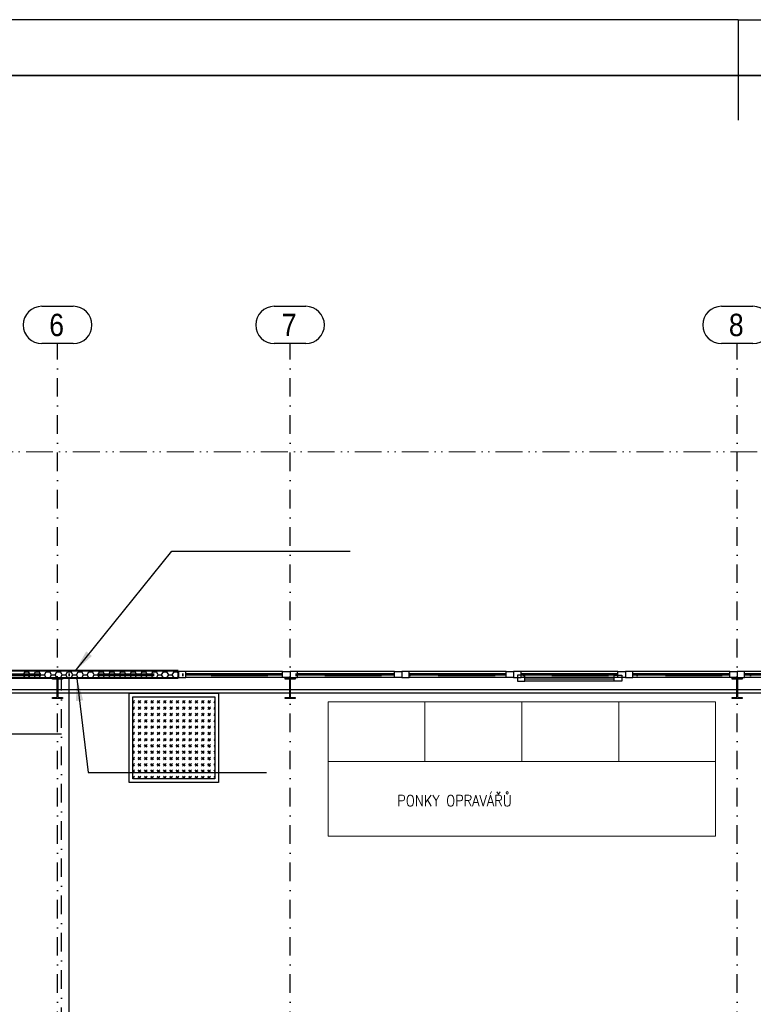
# Model space of a CAD drawing. Header units: millimetres. Extents: x 2886542 to 7567581, y -792623 to 134766.
# Tile 251 of 256: x 4911315 to 4921160, y -388078 to -374865. Entities that reach past the tile are written whole.
import ezdxf

# ---------------------------------------------------------------- set-up
doc = ezdxf.new("R2010")
doc.units = ezdxf.units.MM
for name, pattern in [('ACAD_ISO12W100', [21, 12, -3, 0, -3, 0, -3]), ('DASHDOT', [1, 0.5, -0.25, 0, -0.25]), ('DASHDOTX2', [50.8, 25.4, -12.7, 0, -12.7])]:
    doc.linetypes.add(name, pattern=pattern)
for name, color, linetype, lineweight in [('CKPROSTUPY_NADROVINOU', 7, 'DASHDOT', 25), ('IN_NS_TLUSTA', 1, 'Continuous', 40), ('Text obecně', 7, 'Continuous', 25)]:
    doc.layers.add(name, color=color, linetype=linetype, lineweight=lineweight)
doc.layers.add('IN_NS_VYPLNE OTVORU', color=16, linetype='Continuous')
doc.layers.add('požárničina', color=10, linetype='Continuous')
doc.styles.add('ARIAL', font='arial.ttf')
doc.styles.add('ROMAND', font='romand.shx', dxfattribs={"width": 0.85})
doc.styles.add('ROMANT', font='romant')
doc.dimstyles.new('úhlová', dxfattribs={"dimscale": 0.2, "dimtxt": 2.5, "dimasz": 1.5, "dimexe": 0, "dimexo": 3, "dimgap": 1, "dimtad": 1, "dimdec": 0, "dimzin": 0, "dimdsep": 46, "dimtxsty": 'ROMANT', "dimcen": 5, "dimclrd": 256, "dimclre": 256, "dimclrt": 7, "dimadec": 1, "dimazin": 0, "dimtfac": 1, "dimtdec": 0, "dimtix": 1, "dimtmove": 2, "dimatfit": 3, "dimfxl": 0, "dimtvp": 2, "dimtolj": 1, "dimtzin": 0, "dimarcsym": 0})

msp = doc.modelspace()

# ---------------------------------------------------------------- linework, layer by layer
at = {"layer": 'CKPROSTUPY_NADROVINOU', "color": 0, "ltscale": 500}
for p, q in [((4911823.4, -406428.5), (4911823.4, -379211)), ((4914943.4, -406428.5), (4914943.4, -379211)), ((4920943.4, -406428.5), (4920943.4, -379211))]:
    msp.add_line(p, q, dxfattribs=at)
at = {"layer": 'IN_NS_TLUSTA', "color": 0}
for p, q in [((4913443.4, -383602.4), (4911063.4, -383602.4)), ((4913443.4, -383602.4), (4913443.4, -383702.4)), ((4913443.4, -383702.4), (4911063.4, -383702.4))]:
    msp.add_line(p, q, dxfattribs=at)
at = {"layer": 'IN_NS_VYPLNE OTVORU', "color": 0, "linetype": 'ByBlock'}
for p, q in [((4911612.1, -378711), (4912034.6, -378711)), ((4914732.1, -378711), (4915154.6, -378711)), ((4920732.1, -378711), (4921154.6, -378711)), ((4912034.6, -379211), (4911612.1, -379211)), ((4915154.6, -379211), (4914732.1, -379211)), ((4921154.6, -379211), (4920732.1, -379211))]:
    msp.add_line(p, q, dxfattribs=at)
at = {"layer": 'IN_NS_VYPLNE OTVORU', "color": 0}
for p, q in [((4911315.3, -383656.3), (4911362.9, -383656.3)), ((4911362.9, -383656.3), (4911386.7, -383615.1)), ((4911386.7, -383697.6), (4911362.9, -383656.3)), ((4911386.7, -383615.1), (4911379.4, -383602.4)), ((4911384, -383702.4), (4911386.7, -383697.6)), ((4911386.7, -383615.1), (4911434.4, -383615.1)), ((4911386.7, -383697.6), (4911434.4, -383697.6)), ((4911434.4, -383615.1), (4911441.7, -383602.4)), ((4911458.2, -383656.3), (4911434.4, -383615.1)), ((4911434.4, -383697.6), (4911458.2, -383656.3)), ((4911437.1, -383702.4), (4911434.4, -383697.6)), ((4911458.2, -383656.3), (4911505.8, -383656.3)), ((4911505.8, -383656.3), (4911529.6, -383615.1)), ((4911529.6, -383697.6), (4911505.8, -383656.3)), ((4911529.6, -383615.1), (4911522.2, -383602.4)), ((4911526.9, -383702.4), (4911529.6, -383697.6)), ((4911529.6, -383615.1), (4911577.2, -383615.1)), ((4911529.6, -383697.6), (4911577.2, -383697.6)), ((4911577.2, -383615.1), (4911584.6, -383602.4)), ((4911601, -383656.3), (4911577.2, -383615.1)), ((4911577.2, -383697.6), (4911601, -383656.3)), ((4911580, -383702.4), (4911577.2, -383697.6)), ((4911601, -383656.3), (4911648.7, -383656.3)), ((4911648.7, -383656.3), (4911672.5, -383615.1)), ((4911672.5, -383697.6), (4911648.7, -383656.3)), ((4911672.5, -383615.1), (4911665.1, -383602.4)), ((4911669.7, -383702.4), (4911672.5, -383697.6)), ((4911672.5, -383615.1), (4911720.1, -383615.1)), ((4911672.5, -383697.6), (4911720.1, -383697.6)), ((4911720.1, -383615.1), (4911727.5, -383602.4)), ((4911743.9, -383656.3), (4911720.1, -383615.1)), ((4911720.1, -383697.6), (4911743.9, -383656.3)), ((4911722.9, -383702.4), (4911720.1, -383697.6)), ((4911743.9, -383656.3), (4911791.5, -383656.3)), ((4911791.5, -383656.3), (4911815.4, -383615.1)), ((4911815.4, -383697.6), (4911791.5, -383656.3)), ((4911815.4, -383615.1), (4911808, -383602.4)), ((4911812.6, -383702.4), (4911815.4, -383697.6)), ((4911815.4, -383615.1), (4911863, -383615.1)), ((4911815.4, -383697.6), (4911863, -383697.6)), ((4911863, -383615.1), (4911870.3, -383602.4)), ((4911886.8, -383656.3), (4911863, -383615.1)), ((4911863, -383697.6), (4911886.8, -383656.3)), ((4911865.7, -383702.4), (4911863, -383697.6)), ((4911886.8, -383656.3), (4911934.4, -383656.3)), ((4911934.4, -383656.3), (4911958.2, -383615.1)), ((4911958.2, -383697.6), (4911934.4, -383656.3)), ((4911958.2, -383615.1), (4911950.9, -383602.4)), ((4911955.5, -383702.4), (4911958.2, -383697.6)), ((4911958.2, -383615.1), (4912005.9, -383615.1)), ((4911958.2, -383697.6), (4912005.9, -383697.6)), ((4912005.9, -383615.1), (4912013.2, -383602.4)), ((4912029.7, -383656.3), (4912005.9, -383615.1)), ((4912005.9, -383697.6), (4912029.7, -383656.3)), ((4912008.6, -383702.4), (4912005.9, -383697.6)), ((4912029.7, -383656.3), (4912077.3, -383656.3)), ((4912077.3, -383656.3), (4912101.1, -383615.1)), ((4912101.1, -383697.6), (4912077.3, -383656.3)), ((4912101.1, -383615.1), (4912093.7, -383602.4)), ((4912098.4, -383702.4), (4912101.1, -383697.6)), ((4912101.1, -383615.1), (4912148.7, -383615.1)), ((4912101.1, -383697.6), (4912148.7, -383697.6)), ((4912148.7, -383615.1), (4912156.1, -383602.4)), ((4912172.5, -383656.3), (4912148.7, -383615.1)), ((4912148.7, -383697.6), (4912172.5, -383656.3)), ((4912151.5, -383702.4), (4912148.7, -383697.6)), ((4912172.5, -383656.3), (4912220.2, -383656.3)), ((4912220.2, -383656.3), (4912244, -383615.1)), ((4912244, -383697.6), (4912220.2, -383656.3)), ((4912244, -383615.1), (4912236.6, -383602.4)), ((4912241.2, -383702.4), (4912244, -383697.6)), ((4912244, -383615.1), (4912291.6, -383615.1)), ((4912244, -383697.6), (4912291.6, -383697.6)), ((4912291.6, -383615.1), (4912299, -383602.4)), ((4912315.4, -383656.3), (4912291.6, -383615.1)), ((4912291.6, -383697.6), (4912315.4, -383656.3)), ((4912294.4, -383702.4), (4912291.6, -383697.6)), ((4912315.4, -383656.3), (4912363, -383656.3)), ((4912363, -383656.3), (4912386.9, -383615.1)), ((4912386.9, -383697.6), (4912363, -383656.3)), ((4912386.9, -383615.1), (4912379.5, -383602.4)), ((4912384.1, -383702.4), (4912386.9, -383697.6)), ((4912386.9, -383615.1), (4912434.5, -383615.1)), ((4912386.9, -383697.6), (4912434.5, -383697.6)), ((4912434.5, -383615.1), (4912441.8, -383602.4)), ((4912458.3, -383656.3), (4912434.5, -383615.1)), ((4912434.5, -383697.6), (4912458.3, -383656.3)), ((4912437.2, -383702.4), (4912434.5, -383697.6)), ((4912458.3, -383656.3), (4912505.9, -383656.3)), ((4912505.9, -383656.3), (4912529.7, -383615.1)), ((4912529.7, -383697.6), (4912505.9, -383656.3)), ((4912529.7, -383615.1), (4912522.4, -383602.4)), ((4912527, -383702.4), (4912529.7, -383697.6)), ((4912529.7, -383615.1), (4912577.4, -383615.1)), ((4912529.7, -383697.6), (4912577.4, -383697.6)), ((4912577.4, -383615.1), (4912584.7, -383602.4)), ((4912601.2, -383656.3), (4912577.4, -383615.1)), ((4912577.4, -383697.6), (4912601.2, -383656.3)), ((4912580.1, -383702.4), (4912577.4, -383697.6)), ((4912601.2, -383656.3), (4912648.8, -383656.3)), ((4912648.8, -383656.3), (4912672.6, -383615.1)), ((4912672.6, -383697.6), (4912648.8, -383656.3)), ((4912672.6, -383615.1), (4912665.2, -383602.4)), ((4912669.9, -383702.4), (4912672.6, -383697.6)), ((4912672.6, -383615.1), (4912720.2, -383615.1)), ((4912672.6, -383697.6), (4912720.2, -383697.6)), ((4912720.2, -383615.1), (4912727.6, -383602.4)), ((4912744, -383656.3), (4912720.2, -383615.1)), ((4912720.2, -383697.6), (4912744, -383656.3)), ((4912723, -383702.4), (4912720.2, -383697.6)), ((4912744, -383656.3), (4912791.7, -383656.3)), ((4912791.7, -383656.3), (4912815.5, -383615.1)), ((4912815.5, -383697.6), (4912791.7, -383656.3)), ((4912815.5, -383615.1), (4912808.1, -383602.4)), ((4912812.7, -383702.4), (4912815.5, -383697.6)), ((4912815.5, -383615.1), (4912863.1, -383615.1)), ((4912815.5, -383697.6), (4912863.1, -383697.6)), ((4912863.1, -383615.1), (4912870.5, -383602.4)), ((4912886.9, -383656.3), (4912863.1, -383615.1)), ((4912863.1, -383697.6), (4912886.9, -383656.3)), ((4912865.9, -383702.4), (4912863.1, -383697.6)), ((4912886.9, -383656.3), (4912934.5, -383656.3)), ((4912934.5, -383656.3), (4912958.4, -383615.1)), ((4912958.4, -383697.6), (4912934.5, -383656.3)), ((4912958.4, -383615.1), (4912951, -383602.4)), ((4912955.6, -383702.4), (4912958.4, -383697.6)), ((4912958.4, -383615.1), (4913006, -383615.1)), ((4912958.4, -383697.6), (4913006, -383697.6)), ((4913006, -383615.1), (4913013.3, -383602.4)), ((4913029.8, -383656.3), (4913006, -383615.1)), ((4913006, -383697.6), (4913029.8, -383656.3)), ((4913008.7, -383702.4), (4913006, -383697.6)), ((4913029.8, -383656.3), (4913077.4, -383656.3)), ((4913077.4, -383656.3), (4913101.2, -383615.1)), ((4913101.2, -383697.6), (4913077.4, -383656.3)), ((4913101.2, -383615.1), (4913093.9, -383602.4)), ((4913098.5, -383702.4), (4913101.2, -383697.6)), ((4913101.2, -383615.1), (4913148.9, -383615.1)), ((4913101.2, -383697.6), (4913148.9, -383697.6)), ((4913148.9, -383615.1), (4913156.2, -383602.4)), ((4913172.7, -383656.3), (4913148.9, -383615.1)), ((4913148.9, -383697.6), (4913172.7, -383656.3)), ((4913151.6, -383702.4), (4913148.9, -383697.6)), ((4913172.7, -383656.3), (4913220.3, -383656.3)), ((4913220.3, -383656.3), (4913244.1, -383615.1)), ((4913244.1, -383697.6), (4913220.3, -383656.3)), ((4913244.1, -383615.1), (4913236.7, -383602.4)), ((4913241.4, -383702.4), (4913244.1, -383697.6)), ((4913244.1, -383615.1), (4913291.7, -383615.1)), ((4913244.1, -383697.6), (4913291.7, -383697.6)), ((4913291.7, -383615.1), (4913299.1, -383602.4)), ((4913315.5, -383656.3), (4913291.7, -383615.1)), ((4913291.7, -383697.6), (4913315.5, -383656.3)), ((4913294.5, -383702.4), (4913291.7, -383697.6)), ((4913315.5, -383656.3), (4913363.2, -383656.3)), ((4913363.2, -383656.3), (4913387, -383615.1)), ((4913387, -383697.6), (4913363.2, -383656.3)), ((4913387, -383615.1), (4913379.6, -383602.4)), ((4913384.2, -383702.4), (4913387, -383697.6)), ((4913387, -383615.1), (4913434.6, -383615.1)), ((4913387, -383697.6), (4913434.6, -383697.6)), ((4913434.6, -383615.1), (4913442, -383602.4)), ((4913443.4, -383630.3), (4913434.6, -383615.1)), ((4913434.6, -383697.6), (4913443.4, -383682.4)), ((4913437.4, -383702.4), (4913434.6, -383697.6)), ((4913543.4, -383612.4), (4913443.4, -383612.4)), ((4913443.4, -383612.4), (4913443.4, -383692.4)), ((4913443.4, -383692.4), (4913543.4, -383692.4)), ((4914843.4, -383612.4), (4913493.4, -383612.4)), ((4913543.4, -383692.4), (4913543.4, -383612.4)), ((4914843.4, -383642.4), (4913543.4, -383642.4)), ((4914843.4, -383662.4), (4913543.4, -383662.4)), ((4914843.4, -383692.4), (4913543.4, -383692.4)), ((4914843.4, -383612.4), (4914943.4, -383612.4)), ((4914843.4, -383692.4), (4914843.4, -383612.4)), ((4914943.4, -383692.4), (4914843.4, -383692.4)), ((4915043.4, -383612.4), (4914943.4, -383612.4)), ((4914943.4, -383612.4), (4914943.4, -383692.4)), ((4914943.4, -383612.4), (4914943.4, -383692.4)), ((4914943.4, -383692.4), (4915043.4, -383692.4)), ((4916343.4, -383612.4), (4914993.4, -383612.4)), ((4915043.4, -383692.4), (4915043.4, -383612.4)), ((4916343.4, -383642.4), (4915043.4, -383642.4)), ((4916343.4, -383662.4), (4915043.4, -383662.4)), ((4916343.4, -383692.4), (4915043.4, -383692.4)), ((4916343.4, -383612.4), (4916443.4, -383612.4)), ((4916343.4, -383692.4), (4916343.4, -383612.4)), ((4916443.4, -383692.4), (4916343.4, -383692.4)), ((4916543.4, -383612.4), (4916443.4, -383612.4)), ((4916443.4, -383612.4), (4916443.4, -383692.4)), ((4916443.4, -383612.4), (4916443.4, -383692.4)), ((4916443.4, -383692.4), (4916543.4, -383692.4)), ((4917843.4, -383612.4), (4916493.4, -383612.4)), ((4916543.4, -383692.4), (4916543.4, -383612.4)), ((4917843.4, -383642.4), (4916543.4, -383642.4)), ((4917843.4, -383662.4), (4916543.4, -383662.4)), ((4917843.4, -383692.4), (4916543.4, -383692.4)), ((4917843.4, -383612.4), (4917943.4, -383612.4)), ((4917843.4, -383692.4), (4917843.4, -383612.4)), ((4917943.4, -383692.4), (4917843.4, -383692.4)), ((4918043.4, -383612.4), (4917943.4, -383612.4)), ((4917943.4, -383612.4), (4917943.4, -383692.4)), ((4917943.4, -383612.4), (4917943.4, -383692.4)), ((4917943.4, -383692.4), (4918043.4, -383692.4)), ((4919343.4, -383612.4), (4917993.4, -383612.4)), ((4918093.4, -383662.3), (4917993.4, -383662.3)), ((4917993.4, -383662.3), (4917993.4, -383742.3)), ((4918043.4, -383692.4), (4918043.4, -383612.4)), ((4919343.4, -383642.4), (4918043.4, -383642.4)), ((4919343.4, -383662.4), (4918043.4, -383662.4)), ((4919343.4, -383692.4), (4918043.4, -383692.4)), ((4919293.4, -383662.3), (4918093.4, -383662.3)), ((4918093.4, -383742.3), (4918093.4, -383662.3)), ((4919293.4, -383692.4), (4918093.4, -383692.4)), ((4919293.4, -383662.3), (4919393.4, -383662.3)), ((4919293.4, -383742.3), (4919293.4, -383662.3)), ((4919343.4, -383612.4), (4919443.4, -383612.4)), ((4919343.4, -383692.4), (4919343.4, -383612.4)), ((4919443.4, -383692.4), (4919343.4, -383692.4)), ((4919393.4, -383662.3), (4919393.4, -383742.3)), ((4919543.4, -383612.4), (4919443.4, -383612.4)), ((4919443.4, -383612.4), (4919443.4, -383692.4)), ((4919443.4, -383612.4), (4919443.4, -383692.4)), ((4919443.4, -383692.4), (4919543.4, -383692.4)), ((4920843.4, -383612.4), (4919493.4, -383612.4)), ((4919543.4, -383692.4), (4919543.4, -383612.4)), ((4920843.4, -383642.4), (4919543.4, -383642.4)), ((4920843.4, -383662.4), (4919543.4, -383662.4)), ((4920843.4, -383692.4), (4919543.4, -383692.4)), ((4920843.4, -383612.4), (4920943.4, -383612.4)), ((4920843.4, -383692.4), (4920843.4, -383612.4)), ((4920943.4, -383692.4), (4920843.4, -383692.4)), ((4921043.4, -383612.4), (4920943.4, -383612.4)), ((4920943.4, -383612.4), (4920943.4, -383692.4)), ((4920943.4, -383612.4), (4920943.4, -383692.4)), ((4920943.4, -383692.4), (4921043.4, -383692.4)), ((4922343.4, -383612.4), (4920993.4, -383612.4)), ((4921043.4, -383692.4), (4921043.4, -383612.4)), ((4922343.4, -383642.4), (4921043.4, -383642.4)), ((4922343.4, -383662.4), (4921043.4, -383662.4)), ((4922343.4, -383692.4), (4921043.4, -383692.4)), ((4911755.9, -383712.6), (4911755.9, -383702.4)), ((4911755.9, -383702.4), (4911890.9, -383702.4)), ((4911805.1, -383712.6), (4911755.9, -383712.6)), ((4911820.1, -383947.2), (4911820.1, -383727.6)), ((4911826.7, -383727.6), (4911826.7, -383947.2)), ((4911890.9, -383712.6), (4911841.7, -383712.6)), ((4911890.9, -383702.4), (4911890.9, -383712.6)), ((4914875.9, -383712.6), (4914875.9, -383702.4)), ((4914875.9, -383702.4), (4915010.9, -383702.4)), ((4914925.1, -383712.6), (4914875.9, -383712.6)), ((4914940.1, -383947.2), (4914940.1, -383727.6)), ((4914946.7, -383727.6), (4914946.7, -383947.2)), ((4915010.9, -383712.6), (4914961.7, -383712.6)), ((4915010.9, -383702.4), (4915010.9, -383712.6)), ((4917993.4, -383742.3), (4918093.4, -383742.3)), ((4919293.4, -383712.4), (4918093.4, -383712.4)), ((4919293.4, -383742.3), (4918093.4, -383742.3)), ((4919393.4, -383742.3), (4919293.4, -383742.3)), ((4920875.9, -383712.6), (4920875.9, -383702.4)), ((4920875.9, -383702.4), (4921010.9, -383702.4)), ((4920925.1, -383712.6), (4920875.9, -383712.6)), ((4920940.1, -383947.2), (4920940.1, -383727.6)), ((4920946.7, -383727.6), (4920946.7, -383947.2)), ((4921010.9, -383712.6), (4920961.7, -383712.6)), ((4921010.9, -383702.4), (4921010.9, -383712.6)), ((4927028.4, -383902.4), (4885628.4, -383902.4)), ((4911755.9, -383972.4), (4911755.9, -383962.2)), ((4911755.9, -383962.2), (4911805.1, -383962.2)), ((4911841.7, -383962.2), (4911890.9, -383962.2)), ((4911890.9, -383962.2), (4911890.9, -383972.4)), ((4912783.4, -383902.4), (4913983.4, -383902.4)), ((4912783.4, -385102.4), (4912783.4, -383902.4)), ((4912833.4, -383952.4), (4913933.4, -383952.4)), ((4912833.4, -385052.4), (4912833.4, -383952.4)), ((4913933.4, -383952.4), (4913933.4, -385052.4)), ((4913983.4, -383902.4), (4913983.4, -385102.4)), ((4914875.9, -383972.4), (4914875.9, -383962.2)), ((4914875.9, -383962.2), (4914925.1, -383962.2)), ((4914961.7, -383962.2), (4915010.9, -383962.2)), ((4915010.9, -383962.2), (4915010.9, -383972.4)), ((4920875.9, -383972.4), (4920875.9, -383962.2)), ((4920875.9, -383962.2), (4920925.1, -383962.2)), ((4920961.7, -383962.2), (4921010.9, -383962.2)), ((4921010.9, -383962.2), (4921010.9, -383972.4)), ((4911890.9, -383972.4), (4911755.9, -383972.4)), ((4912833.4, -384022.1), (4912856.1, -383999.4)), ((4912833.4, -384000.8), (4912834.8, -383999.4)), ((4912833.4, -384106.9), (4912856.1, -384084.3)), ((4912833.4, -384085.7), (4912834.8, -384084.3)), ((4912841.9, -384034.8), (4912856.1, -384020.6)), ((4912905.5, -384034.8), (4912940.9, -383999.4)), ((4912905.5, -384013.5), (4912919.7, -383999.4)), ((4912905.5, -384119.6), (4912940.9, -384084.3)), ((4912905.5, -384098.4), (4912919.7, -384084.3)), ((4912926.8, -384034.8), (4912940.9, -384020.6)), ((4912990.4, -384034.8), (4913025.8, -383999.4)), ((4912990.4, -384013.5), (4913004.5, -383999.4)), ((4912990.4, -384119.6), (4913025.8, -384084.3)), ((4912990.4, -384098.4), (4913004.5, -384084.3)), ((4913011.6, -384034.8), (4913025.8, -384020.6)), ((4913075.3, -384034.8), (4913110.6, -383999.4)), ((4913075.3, -384013.5), (4913089.4, -383999.4)), ((4913075.3, -384119.6), (4913110.6, -384084.3)), ((4913075.3, -384098.4), (4913089.4, -384084.3)), ((4913096.5, -384034.8), (4913110.6, -384020.6)), ((4913160.1, -384034.8), (4913195.5, -383999.4)), ((4913160.1, -384013.5), (4913174.2, -383999.4)), ((4913160.1, -384119.6), (4913195.5, -384084.3)), ((4913160.1, -384098.4), (4913174.2, -384084.3)), ((4913181.3, -384034.8), (4913195.5, -384020.6)), ((4913245, -384034.8), (4913280.3, -383999.4)), ((4913245, -384013.5), (4913259.1, -383999.4)), ((4913245, -384119.6), (4913280.3, -384084.3)), ((4913245, -384098.4), (4913259.1, -384084.3)), ((4913266.2, -384034.8), (4913280.3, -384020.6)), ((4913329.8, -384034.8), (4913365.2, -383999.4)), ((4913329.8, -384013.5), (4913344, -383999.4)), ((4913329.8, -384119.6), (4913365.2, -384084.3)), ((4913329.8, -384098.4), (4913344, -384084.3)), ((4913351, -384034.8), (4913365.2, -384020.6)), ((4913414.7, -384034.8), (4913450, -383999.4)), ((4913414.7, -384013.5), (4913428.8, -383999.4)), ((4913414.7, -384119.6), (4913450, -384084.3)), ((4913414.7, -384098.4), (4913428.8, -384084.3)), ((4913435.9, -384034.8), (4913450, -384020.6)), ((4913499.5, -384034.8), (4913534.9, -383999.4)), ((4913499.5, -384013.5), (4913513.7, -383999.4)), ((4913499.5, -384119.6), (4913534.9, -384084.3)), ((4913499.5, -384098.4), (4913513.7, -384084.3)), ((4913520.7, -384034.8), (4913534.9, -384020.6)), ((4913584.4, -384034.8), (4913619.7, -383999.4)), ((4913584.4, -384013.5), (4913598.5, -383999.4)), ((4913584.4, -384119.6), (4913619.7, -384084.3)), ((4913584.4, -384098.4), (4913598.5, -384084.3)), ((4913605.6, -384034.8), (4913619.7, -384020.6)), ((4913669.2, -384034.8), (4913704.6, -383999.4)), ((4913669.2, -384013.5), (4913683.4, -383999.4)), ((4913669.2, -384119.6), (4913704.6, -384084.3)), ((4913669.2, -384098.4), (4913683.4, -384084.3)), ((4913690.4, -384034.8), (4913704.6, -384020.6)), ((4913754.1, -384034.8), (4913789.4, -383999.4)), ((4913754.1, -384013.5), (4913768.2, -383999.4)), ((4913754.1, -384119.6), (4913789.4, -384084.3)), ((4913754.1, -384098.4), (4913768.2, -384084.3)), ((4913775.3, -384034.8), (4913789.4, -384020.6)), ((4913838.9, -384034.8), (4913874.3, -383999.4)), ((4913838.9, -384013.5), (4913853.1, -383999.4)), ((4913838.9, -384119.6), (4913874.3, -384084.3)), ((4913838.9, -384098.4), (4913853.1, -384084.3)), ((4913860.1, -384034.8), (4913874.3, -384020.6)), ((4913923.8, -384013.5), (4913933.4, -384003.9)), ((4913923.8, -384034.8), (4913933.4, -384025.1)), ((4913923.8, -384098.4), (4913933.4, -384088.8)), ((4915010.9, -383972.4), (4914875.9, -383972.4)), ((4921010.9, -383972.4), (4920875.9, -383972.4)), ((4912833.4, -384191.8), (4912856.1, -384169.1)), ((4912833.4, -384170.5), (4912834.8, -384169.1)), ((4912841.9, -384119.6), (4912856.1, -384105.5)), ((4912841.9, -384204.5), (4912856.1, -384190.3)), ((4912905.5, -384204.5), (4912940.9, -384169.1)), ((4912905.5, -384183.2), (4912919.7, -384169.1)), ((4912926.8, -384119.6), (4912940.9, -384105.5)), ((4912926.8, -384204.5), (4912940.9, -384190.3)), ((4912990.4, -384204.5), (4913025.8, -384169.1)), ((4912990.4, -384183.2), (4913004.5, -384169.1)), ((4913011.6, -384119.6), (4913025.8, -384105.5)), ((4913011.6, -384204.5), (4913025.8, -384190.3)), ((4913075.3, -384204.5), (4913110.6, -384169.1)), ((4913075.3, -384183.2), (4913089.4, -384169.1)), ((4913096.5, -384119.6), (4913110.6, -384105.5)), ((4913096.5, -384204.5), (4913110.6, -384190.3)), ((4913160.1, -384204.5), (4913195.5, -384169.1)), ((4913160.1, -384183.2), (4913174.2, -384169.1)), ((4913181.3, -384119.6), (4913195.5, -384105.5)), ((4913181.3, -384204.5), (4913195.5, -384190.3)), ((4913245, -384204.5), (4913280.3, -384169.1)), ((4913245, -384183.2), (4913259.1, -384169.1)), ((4913266.2, -384119.6), (4913280.3, -384105.5)), ((4913266.2, -384204.5), (4913280.3, -384190.3)), ((4913329.8, -384204.5), (4913365.2, -384169.1)), ((4913329.8, -384183.2), (4913344, -384169.1)), ((4913351, -384119.6), (4913365.2, -384105.5)), ((4913351, -384204.5), (4913365.2, -384190.3)), ((4913414.7, -384204.5), (4913450, -384169.1)), ((4913414.7, -384183.2), (4913428.8, -384169.1)), ((4913435.9, -384119.6), (4913450, -384105.5)), ((4913435.9, -384204.5), (4913450, -384190.3)), ((4913499.5, -384204.5), (4913534.9, -384169.1)), ((4913499.5, -384183.2), (4913513.7, -384169.1)), ((4913520.7, -384119.6), (4913534.9, -384105.5)), ((4913520.7, -384204.5), (4913534.9, -384190.3)), ((4913584.4, -384204.5), (4913619.7, -384169.1)), ((4913584.4, -384183.2), (4913598.5, -384169.1)), ((4913605.6, -384119.6), (4913619.7, -384105.5)), ((4913605.6, -384204.5), (4913619.7, -384190.3)), ((4913669.2, -384204.5), (4913704.6, -384169.1)), ((4913669.2, -384183.2), (4913683.4, -384169.1)), ((4913690.4, -384119.6), (4913704.6, -384105.5)), ((4913690.4, -384204.5), (4913704.6, -384190.3)), ((4913754.1, -384204.5), (4913789.4, -384169.1)), ((4913754.1, -384183.2), (4913768.2, -384169.1)), ((4913775.3, -384119.6), (4913789.4, -384105.5)), ((4913775.3, -384204.5), (4913789.4, -384190.3)), ((4913838.9, -384204.5), (4913874.3, -384169.1)), ((4913838.9, -384183.2), (4913853.1, -384169.1)), ((4913860.1, -384119.6), (4913874.3, -384105.5)), ((4913860.1, -384204.5), (4913874.3, -384190.3)), ((4913923.8, -384119.6), (4913933.4, -384110)), ((4913923.8, -384183.2), (4913933.4, -384173.6)), ((4913923.8, -384204.5), (4913933.4, -384194.8)), ((4912833.4, -384276.6), (4912856.1, -384254)), ((4912833.4, -384255.4), (4912834.8, -384254)), ((4912833.4, -384361.5), (4912856.1, -384338.8)), ((4912833.4, -384340.3), (4912834.8, -384338.8)), ((4912841.9, -384289.3), (4912856.1, -384275.2)), ((4912905.5, -384289.3), (4912940.9, -384254)), ((4912905.5, -384268.1), (4912919.7, -384254)), ((4912905.5, -384374.2), (4912940.9, -384338.8)), ((4912905.5, -384353), (4912919.7, -384338.8)), ((4912926.8, -384289.3), (4912940.9, -384275.2)), ((4912990.4, -384289.3), (4913025.8, -384254)), ((4912990.4, -384268.1), (4913004.5, -384254)), ((4912990.4, -384374.2), (4913025.8, -384338.8)), ((4912990.4, -384353), (4913004.5, -384338.8)), ((4913011.6, -384289.3), (4913025.8, -384275.2)), ((4913075.3, -384289.3), (4913110.6, -384254)), ((4913075.3, -384268.1), (4913089.4, -384254)), ((4913075.3, -384374.2), (4913110.6, -384338.8)), ((4913075.3, -384353), (4913089.4, -384338.8)), ((4913096.5, -384289.3), (4913110.6, -384275.2)), ((4913160.1, -384289.3), (4913195.5, -384254)), ((4913160.1, -384268.1), (4913174.2, -384254)), ((4913160.1, -384374.2), (4913195.5, -384338.8)), ((4913160.1, -384353), (4913174.2, -384338.8)), ((4913181.3, -384289.3), (4913195.5, -384275.2)), ((4913245, -384289.3), (4913280.3, -384254)), ((4913245, -384268.1), (4913259.1, -384254)), ((4913245, -384374.2), (4913280.3, -384338.8)), ((4913245, -384353), (4913259.1, -384338.8)), ((4913266.2, -384289.3), (4913280.3, -384275.2)), ((4913329.8, -384289.3), (4913365.2, -384254)), ((4913329.8, -384268.1), (4913344, -384254)), ((4913329.8, -384374.2), (4913365.2, -384338.8)), ((4913329.8, -384353), (4913344, -384338.8)), ((4913351, -384289.3), (4913365.2, -384275.2)), ((4913414.7, -384289.3), (4913450, -384254)), ((4913414.7, -384268.1), (4913428.8, -384254)), ((4913414.7, -384374.2), (4913450, -384338.8)), ((4913414.7, -384353), (4913428.8, -384338.8)), ((4913435.9, -384289.3), (4913450, -384275.2)), ((4913499.5, -384289.3), (4913534.9, -384254)), ((4913499.5, -384268.1), (4913513.7, -384254)), ((4913499.5, -384374.2), (4913534.9, -384338.8)), ((4913499.5, -384353), (4913513.7, -384338.8)), ((4913520.7, -384289.3), (4913534.9, -384275.2)), ((4913584.4, -384289.3), (4913619.7, -384254)), ((4913584.4, -384268.1), (4913598.5, -384254)), ((4913584.4, -384374.2), (4913619.7, -384338.8)), ((4913584.4, -384353), (4913598.5, -384338.8)), ((4913605.6, -384289.3), (4913619.7, -384275.2)), ((4913669.2, -384289.3), (4913704.6, -384254)), ((4913669.2, -384268.1), (4913683.4, -384254)), ((4913669.2, -384374.2), (4913704.6, -384338.8)), ((4913669.2, -384353), (4913683.4, -384338.8)), ((4913690.4, -384289.3), (4913704.6, -384275.2)), ((4913754.1, -384289.3), (4913789.4, -384254)), ((4913754.1, -384268.1), (4913768.2, -384254)), ((4913754.1, -384374.2), (4913789.4, -384338.8)), ((4913754.1, -384353), (4913768.2, -384338.8)), ((4913775.3, -384289.3), (4913789.4, -384275.2)), ((4913838.9, -384289.3), (4913874.3, -384254)), ((4913838.9, -384268.1), (4913853.1, -384254)), ((4913838.9, -384374.2), (4913874.3, -384338.8)), ((4913838.9, -384353), (4913853.1, -384338.8)), ((4913860.1, -384289.3), (4913874.3, -384275.2)), ((4913923.8, -384268.1), (4913933.4, -384258.5)), ((4913923.8, -384289.3), (4913933.4, -384279.7)), ((4913923.8, -384353), (4913933.4, -384343.3)), ((4912833.4, -384446.3), (4912856.1, -384423.7)), ((4912833.4, -384425.1), (4912834.8, -384423.7)), ((4912841.9, -384374.2), (4912856.1, -384360)), ((4912841.9, -384459), (4912856.1, -384444.9)), ((4912905.5, -384459), (4912940.9, -384423.7)), ((4912905.5, -384437.8), (4912919.7, -384423.7)), ((4912926.8, -384374.2), (4912940.9, -384360)), ((4912926.8, -384459), (4912940.9, -384444.9)), ((4912990.4, -384459), (4913025.8, -384423.7)), ((4912990.4, -384437.8), (4913004.5, -384423.7)), ((4913011.6, -384374.2), (4913025.8, -384360)), ((4913011.6, -384459), (4913025.8, -384444.9)), ((4913075.3, -384459), (4913110.6, -384423.7)), ((4913075.3, -384437.8), (4913089.4, -384423.7)), ((4913096.5, -384374.2), (4913110.6, -384360)), ((4913096.5, -384459), (4913110.6, -384444.9)), ((4913160.1, -384459), (4913195.5, -384423.7)), ((4913160.1, -384437.8), (4913174.2, -384423.7)), ((4913181.3, -384374.2), (4913195.5, -384360)), ((4913181.3, -384459), (4913195.5, -384444.9)), ((4913245, -384459), (4913280.3, -384423.7)), ((4913245, -384437.8), (4913259.1, -384423.7)), ((4913266.2, -384374.2), (4913280.3, -384360)), ((4913266.2, -384459), (4913280.3, -384444.9)), ((4913329.8, -384459), (4913365.2, -384423.7)), ((4913329.8, -384437.8), (4913344, -384423.7)), ((4913351, -384374.2), (4913365.2, -384360)), ((4913351, -384459), (4913365.2, -384444.9)), ((4913414.7, -384459), (4913450, -384423.7)), ((4913414.7, -384437.8), (4913428.8, -384423.7)), ((4913435.9, -384374.2), (4913450, -384360)), ((4913435.9, -384459), (4913450, -384444.9)), ((4913499.5, -384459), (4913534.9, -384423.7)), ((4913499.5, -384437.8), (4913513.7, -384423.7)), ((4913520.7, -384374.2), (4913534.9, -384360)), ((4913520.7, -384459), (4913534.9, -384444.9)), ((4913584.4, -384459), (4913619.7, -384423.7)), ((4913584.4, -384437.8), (4913598.5, -384423.7)), ((4913605.6, -384374.2), (4913619.7, -384360)), ((4913605.6, -384459), (4913619.7, -384444.9)), ((4913669.2, -384459), (4913704.6, -384423.7)), ((4913669.2, -384437.8), (4913683.4, -384423.7)), ((4913690.4, -384374.2), (4913704.6, -384360)), ((4913690.4, -384459), (4913704.6, -384444.9)), ((4913754.1, -384459), (4913789.4, -384423.7)), ((4913754.1, -384437.8), (4913768.2, -384423.7)), ((4913775.3, -384374.2), (4913789.4, -384360)), ((4913775.3, -384459), (4913789.4, -384444.9)), ((4913838.9, -384459), (4913874.3, -384423.7)), ((4913838.9, -384437.8), (4913853.1, -384423.7)), ((4913860.1, -384374.2), (4913874.3, -384360)), ((4913860.1, -384459), (4913874.3, -384444.9)), ((4913923.8, -384374.2), (4913933.4, -384364.6)), ((4913923.8, -384437.8), (4913933.4, -384428.2)), ((4913923.8, -384459), (4913933.4, -384449.4)), ((4912833.4, -384531.2), (4912856.1, -384508.5)), ((4912833.4, -384510), (4912834.8, -384508.5)), ((4912833.4, -384616), (4912856.1, -384593.4)), ((4912833.4, -384594.8), (4912834.8, -384593.4)), ((4912841.9, -384543.9), (4912856.1, -384529.7)), ((4912841.9, -384628.7), (4912856.1, -384614.6)), ((4912905.5, -384543.9), (4912940.9, -384508.5)), ((4912905.5, -384522.7), (4912919.7, -384508.5)), ((4912905.5, -384628.7), (4912940.9, -384593.4)), ((4912905.5, -384607.5), (4912919.7, -384593.4)), ((4912926.8, -384543.9), (4912940.9, -384529.7)), ((4912926.8, -384628.7), (4912940.9, -384614.6)), ((4912990.4, -384543.9), (4913025.8, -384508.5)), ((4912990.4, -384522.7), (4913004.5, -384508.5)), ((4912990.4, -384628.7), (4913025.8, -384593.4)), ((4912990.4, -384607.5), (4913004.5, -384593.4)), ((4913011.6, -384543.9), (4913025.8, -384529.7)), ((4913011.6, -384628.7), (4913025.8, -384614.6)), ((4913075.3, -384543.9), (4913110.6, -384508.5)), ((4913075.3, -384522.7), (4913089.4, -384508.5)), ((4913075.3, -384628.7), (4913110.6, -384593.4)), ((4913075.3, -384607.5), (4913089.4, -384593.4)), ((4913096.5, -384543.9), (4913110.6, -384529.7)), ((4913096.5, -384628.7), (4913110.6, -384614.6)), ((4913160.1, -384543.9), (4913195.5, -384508.5)), ((4913160.1, -384522.7), (4913174.2, -384508.5)), ((4913160.1, -384628.7), (4913195.5, -384593.4)), ((4913160.1, -384607.5), (4913174.2, -384593.4)), ((4913181.3, -384543.9), (4913195.5, -384529.7)), ((4913181.3, -384628.7), (4913195.5, -384614.6)), ((4913245, -384543.9), (4913280.3, -384508.5)), ((4913245, -384522.7), (4913259.1, -384508.5)), ((4913245, -384628.7), (4913280.3, -384593.4)), ((4913245, -384607.5), (4913259.1, -384593.4)), ((4913266.2, -384543.9), (4913280.3, -384529.7)), ((4913266.2, -384628.7), (4913280.3, -384614.6)), ((4913329.8, -384543.9), (4913365.2, -384508.5)), ((4913329.8, -384522.7), (4913344, -384508.5)), ((4913329.8, -384628.7), (4913365.2, -384593.4)), ((4913329.8, -384607.5), (4913344, -384593.4)), ((4913351, -384543.9), (4913365.2, -384529.7)), ((4913351, -384628.7), (4913365.2, -384614.6)), ((4913414.7, -384543.9), (4913450, -384508.5)), ((4913414.7, -384522.7), (4913428.8, -384508.5)), ((4913414.7, -384628.7), (4913450, -384593.4)), ((4913414.7, -384607.5), (4913428.8, -384593.4)), ((4913435.9, -384543.9), (4913450, -384529.7)), ((4913435.9, -384628.7), (4913450, -384614.6)), ((4913499.5, -384543.9), (4913534.9, -384508.5)), ((4913499.5, -384522.7), (4913513.7, -384508.5)), ((4913499.5, -384628.7), (4913534.9, -384593.4)), ((4913499.5, -384607.5), (4913513.7, -384593.4)), ((4913520.7, -384543.9), (4913534.9, -384529.7)), ((4913520.7, -384628.7), (4913534.9, -384614.6)), ((4913584.4, -384543.9), (4913619.7, -384508.5)), ((4913584.4, -384522.7), (4913598.5, -384508.5)), ((4913584.4, -384628.7), (4913619.7, -384593.4)), ((4913584.4, -384607.5), (4913598.5, -384593.4)), ((4913605.6, -384543.9), (4913619.7, -384529.7)), ((4913605.6, -384628.7), (4913619.7, -384614.6)), ((4913669.2, -384543.9), (4913704.6, -384508.5)), ((4913669.2, -384522.7), (4913683.4, -384508.5)), ((4913669.2, -384628.7), (4913704.6, -384593.4)), ((4913669.2, -384607.5), (4913683.4, -384593.4)), ((4913690.4, -384543.9), (4913704.6, -384529.7)), ((4913690.4, -384628.7), (4913704.6, -384614.6)), ((4913754.1, -384543.9), (4913789.4, -384508.5)), ((4913754.1, -384522.7), (4913768.2, -384508.5)), ((4913754.1, -384628.7), (4913789.4, -384593.4)), ((4913754.1, -384607.5), (4913768.2, -384593.4)), ((4913775.3, -384543.9), (4913789.4, -384529.7)), ((4913775.3, -384628.7), (4913789.4, -384614.6)), ((4913838.9, -384543.9), (4913874.3, -384508.5)), ((4913838.9, -384522.7), (4913853.1, -384508.5)), ((4913838.9, -384628.7), (4913874.3, -384593.4)), ((4913838.9, -384607.5), (4913853.1, -384593.4)), ((4913860.1, -384543.9), (4913874.3, -384529.7)), ((4913860.1, -384628.7), (4913874.3, -384614.6)), ((4913923.8, -384522.7), (4913933.4, -384513)), ((4913923.8, -384543.9), (4913933.4, -384534.3)), ((4913923.8, -384607.5), (4913933.4, -384597.9)), ((4913923.8, -384628.7), (4913933.4, -384619.1)), ((4912833.4, -384700.9), (4912856.1, -384678.2)), ((4912833.4, -384679.7), (4912834.8, -384678.2)), ((4912841.9, -384713.6), (4912856.1, -384699.4)), ((4912905.5, -384713.6), (4912940.9, -384678.2)), ((4912905.5, -384692.4), (4912919.7, -384678.2)), ((4912926.8, -384713.6), (4912940.9, -384699.4)), ((4912990.4, -384713.6), (4913025.8, -384678.2)), ((4912990.4, -384692.4), (4913004.5, -384678.2)), ((4913011.6, -384713.6), (4913025.8, -384699.4)), ((4913075.3, -384713.6), (4913110.6, -384678.2)), ((4913075.3, -384692.4), (4913089.4, -384678.2)), ((4913096.5, -384713.6), (4913110.6, -384699.4)), ((4913160.1, -384713.6), (4913195.5, -384678.2)), ((4913160.1, -384692.4), (4913174.2, -384678.2)), ((4913181.3, -384713.6), (4913195.5, -384699.4)), ((4913245, -384713.6), (4913280.3, -384678.2)), ((4913245, -384692.4), (4913259.1, -384678.2)), ((4913266.2, -384713.6), (4913280.3, -384699.4)), ((4913329.8, -384713.6), (4913365.2, -384678.2)), ((4913329.8, -384692.4), (4913344, -384678.2)), ((4913351, -384713.6), (4913365.2, -384699.4)), ((4913414.7, -384713.6), (4913450, -384678.2)), ((4913414.7, -384692.4), (4913428.8, -384678.2)), ((4913435.9, -384713.6), (4913450, -384699.4)), ((4913499.5, -384713.6), (4913534.9, -384678.2)), ((4913499.5, -384692.4), (4913513.7, -384678.2)), ((4913520.7, -384713.6), (4913534.9, -384699.4)), ((4913584.4, -384713.6), (4913619.7, -384678.2)), ((4913584.4, -384692.4), (4913598.5, -384678.2)), ((4913605.6, -384713.6), (4913619.7, -384699.4)), ((4913669.2, -384713.6), (4913704.6, -384678.2)), ((4913669.2, -384692.4), (4913683.4, -384678.2)), ((4913690.4, -384713.6), (4913704.6, -384699.4)), ((4913754.1, -384713.6), (4913789.4, -384678.2)), ((4913754.1, -384692.4), (4913768.2, -384678.2)), ((4913775.3, -384713.6), (4913789.4, -384699.4)), ((4913838.9, -384713.6), (4913874.3, -384678.2)), ((4913838.9, -384692.4), (4913853.1, -384678.2)), ((4913860.1, -384713.6), (4913874.3, -384699.4)), ((4913923.8, -384692.4), (4913933.4, -384682.8)), ((4913923.8, -384713.6), (4913933.4, -384704)), ((4912833.4, -384785.7), (4912856.1, -384763.1)), ((4912833.4, -384764.5), (4912834.8, -384763.1)), ((4912833.4, -384870.6), (4912856.1, -384847.9)), ((4912833.4, -384849.4), (4912834.8, -384847.9)), ((4912841.9, -384798.4), (4912856.1, -384784.3)), ((4912841.9, -384883.3), (4912856.1, -384869.1)), ((4912905.5, -384798.4), (4912940.9, -384763.1)), ((4912905.5, -384777.2), (4912919.7, -384763.1)), ((4912905.5, -384883.3), (4912940.9, -384847.9)), ((4912905.5, -384862.1), (4912919.7, -384847.9)), ((4912926.8, -384798.4), (4912940.9, -384784.3)), ((4912926.8, -384883.3), (4912940.9, -384869.1)), ((4912990.4, -384798.4), (4913025.8, -384763.1)), ((4912990.4, -384777.2), (4913004.5, -384763.1)), ((4912990.4, -384883.3), (4913025.8, -384847.9)), ((4912990.4, -384862.1), (4913004.5, -384847.9)), ((4913011.6, -384798.4), (4913025.8, -384784.3)), ((4913011.6, -384883.3), (4913025.8, -384869.1)), ((4913075.3, -384798.4), (4913110.6, -384763.1)), ((4913075.3, -384777.2), (4913089.4, -384763.1)), ((4913075.3, -384883.3), (4913110.6, -384847.9)), ((4913075.3, -384862.1), (4913089.4, -384847.9)), ((4913096.5, -384798.4), (4913110.6, -384784.3)), ((4913096.5, -384883.3), (4913110.6, -384869.1)), ((4913160.1, -384798.4), (4913195.5, -384763.1)), ((4913160.1, -384777.2), (4913174.2, -384763.1)), ((4913160.1, -384883.3), (4913195.5, -384847.9)), ((4913160.1, -384862.1), (4913174.2, -384847.9)), ((4913181.3, -384798.4), (4913195.5, -384784.3)), ((4913181.3, -384883.3), (4913195.5, -384869.1)), ((4913245, -384798.4), (4913280.3, -384763.1)), ((4913245, -384777.2), (4913259.1, -384763.1)), ((4913245, -384883.3), (4913280.3, -384847.9)), ((4913245, -384862.1), (4913259.1, -384847.9)), ((4913266.2, -384798.4), (4913280.3, -384784.3)), ((4913266.2, -384883.3), (4913280.3, -384869.1)), ((4913329.8, -384798.4), (4913365.2, -384763.1)), ((4913329.8, -384777.2), (4913344, -384763.1)), ((4913329.8, -384883.3), (4913365.2, -384847.9)), ((4913329.8, -384862.1), (4913344, -384847.9)), ((4913351, -384798.4), (4913365.2, -384784.3)), ((4913351, -384883.3), (4913365.2, -384869.1)), ((4913414.7, -384798.4), (4913450, -384763.1)), ((4913414.7, -384777.2), (4913428.8, -384763.1)), ((4913414.7, -384883.3), (4913450, -384847.9)), ((4913414.7, -384862.1), (4913428.8, -384847.9)), ((4913435.9, -384798.4), (4913450, -384784.3)), ((4913435.9, -384883.3), (4913450, -384869.1)), ((4913499.5, -384798.4), (4913534.9, -384763.1)), ((4913499.5, -384777.2), (4913513.7, -384763.1)), ((4913499.5, -384883.3), (4913534.9, -384847.9)), ((4913499.5, -384862.1), (4913513.7, -384847.9)), ((4913520.7, -384798.4), (4913534.9, -384784.3)), ((4913520.7, -384883.3), (4913534.9, -384869.1)), ((4913584.4, -384798.4), (4913619.7, -384763.1)), ((4913584.4, -384777.2), (4913598.5, -384763.1)), ((4913584.4, -384883.3), (4913619.7, -384847.9)), ((4913584.4, -384862.1), (4913598.5, -384847.9)), ((4913605.6, -384798.4), (4913619.7, -384784.3)), ((4913605.6, -384883.3), (4913619.7, -384869.1)), ((4913669.2, -384798.4), (4913704.6, -384763.1)), ((4913669.2, -384777.2), (4913683.4, -384763.1)), ((4913669.2, -384883.3), (4913704.6, -384847.9)), ((4913669.2, -384862.1), (4913683.4, -384847.9)), ((4913690.4, -384798.4), (4913704.6, -384784.3)), ((4913690.4, -384883.3), (4913704.6, -384869.1)), ((4913754.1, -384798.4), (4913789.4, -384763.1)), ((4913754.1, -384777.2), (4913768.2, -384763.1)), ((4913754.1, -384883.3), (4913789.4, -384847.9)), ((4913754.1, -384862.1), (4913768.2, -384847.9)), ((4913775.3, -384798.4), (4913789.4, -384784.3)), ((4913775.3, -384883.3), (4913789.4, -384869.1)), ((4913838.9, -384798.4), (4913874.3, -384763.1)), ((4913838.9, -384777.2), (4913853.1, -384763.1)), ((4913838.9, -384883.3), (4913874.3, -384847.9)), ((4913838.9, -384862.1), (4913853.1, -384847.9)), ((4913860.1, -384798.4), (4913874.3, -384784.3)), ((4913860.1, -384883.3), (4913874.3, -384869.1)), ((4913923.8, -384777.2), (4913933.4, -384767.6)), ((4913923.8, -384798.4), (4913933.4, -384788.8)), ((4913923.8, -384862.1), (4913933.4, -384852.5)), ((4913923.8, -384883.3), (4913933.4, -384873.7)), ((4912833.4, -384955.4), (4912856.1, -384932.8)), ((4912833.4, -384934.2), (4912834.8, -384932.8)), ((4912833.4, -385040.3), (4912856.1, -385017.6)), ((4912833.4, -385019.1), (4912834.8, -385017.6)), ((4912841.9, -384968.1), (4912856.1, -384954)), ((4912905.5, -384968.1), (4912940.9, -384932.8)), ((4912905.5, -384946.9), (4912919.7, -384932.8)), ((4912905.5, -385031.8), (4912919.7, -385017.6)), ((4912906.2, -385052.4), (4912940.9, -385017.6)), ((4912926.8, -384968.1), (4912940.9, -384954)), ((4912990.4, -384968.1), (4913025.8, -384932.8)), ((4912990.4, -384946.9), (4913004.5, -384932.8)), ((4912990.4, -385031.8), (4913004.5, -385017.6)), ((4912991, -385052.4), (4913025.8, -385017.6)), ((4913011.6, -384968.1), (4913025.8, -384954)), ((4913075.3, -384968.1), (4913110.6, -384932.8)), ((4913075.3, -384946.9), (4913089.4, -384932.8)), ((4913075.3, -385031.8), (4913089.4, -385017.6)), ((4913075.9, -385052.4), (4913110.6, -385017.6)), ((4913096.5, -384968.1), (4913110.6, -384954)), ((4913160.1, -384968.1), (4913195.5, -384932.8)), ((4913160.1, -384946.9), (4913174.2, -384932.8)), ((4913160.1, -385031.8), (4913174.2, -385017.6)), ((4913160.7, -385052.4), (4913195.5, -385017.6)), ((4913181.3, -384968.1), (4913195.5, -384954)), ((4913245, -384968.1), (4913280.3, -384932.8)), ((4913245, -384946.9), (4913259.1, -384932.8)), ((4913245, -385031.8), (4913259.1, -385017.6)), ((4913245.6, -385052.4), (4913280.3, -385017.6)), ((4913266.2, -384968.1), (4913280.3, -384954)), ((4913329.8, -384968.1), (4913365.2, -384932.8)), ((4913329.8, -384946.9), (4913344, -384932.8)), ((4913329.8, -385031.8), (4913344, -385017.6)), ((4913330.4, -385052.4), (4913365.2, -385017.6)), ((4913351, -384968.1), (4913365.2, -384954)), ((4913414.7, -384968.1), (4913450, -384932.8)), ((4913414.7, -384946.9), (4913428.8, -384932.8)), ((4913414.7, -385031.8), (4913428.8, -385017.6)), ((4913415.3, -385052.4), (4913450, -385017.6)), ((4913435.9, -384968.1), (4913450, -384954)), ((4913499.5, -384968.1), (4913534.9, -384932.8)), ((4913499.5, -384946.9), (4913513.7, -384932.8)), ((4913499.5, -385031.8), (4913513.7, -385017.6)), ((4913500.2, -385052.4), (4913534.9, -385017.6)), ((4913520.7, -384968.1), (4913534.9, -384954)), ((4913584.4, -384968.1), (4913619.7, -384932.8)), ((4913584.4, -384946.9), (4913598.5, -384932.8)), ((4913584.4, -385031.8), (4913598.5, -385017.6)), ((4913585, -385052.4), (4913619.7, -385017.6)), ((4913605.6, -384968.1), (4913619.7, -384954)), ((4913669.2, -384968.1), (4913704.6, -384932.8)), ((4913669.2, -384946.9), (4913683.4, -384932.8)), ((4913669.2, -385031.8), (4913683.4, -385017.6)), ((4913669.9, -385052.4), (4913704.6, -385017.6)), ((4913690.4, -384968.1), (4913704.6, -384954)), ((4913754.1, -384968.1), (4913789.4, -384932.8)), ((4913754.1, -384946.9), (4913768.2, -384932.8)), ((4913754.1, -385031.8), (4913768.2, -385017.6)), ((4913754.7, -385052.4), (4913789.4, -385017.6)), ((4913775.3, -384968.1), (4913789.4, -384954)), ((4913838.9, -384968.1), (4913874.3, -384932.8)), ((4913838.9, -384946.9), (4913853.1, -384932.8)), ((4913838.9, -385031.8), (4913853.1, -385017.6)), ((4913839.6, -385052.4), (4913874.3, -385017.6)), ((4913860.1, -384968.1), (4913874.3, -384954)), ((4913923.8, -384946.9), (4913933.4, -384937.3)), ((4913923.8, -384968.1), (4913933.4, -384958.5)), ((4913983.4, -385102.4), (4912783.4, -385102.4)), ((4913933.4, -385052.4), (4912833.4, -385052.4)), ((4912842.5, -385052.4), (4912856.1, -385038.8)), ((4912927.4, -385052.4), (4912940.9, -385038.8)), ((4913012.2, -385052.4), (4913025.8, -385038.8)), ((4913097.1, -385052.4), (4913110.6, -385038.8)), ((4913182, -385052.4), (4913195.5, -385038.8)), ((4913266.8, -385052.4), (4913280.3, -385038.8)), ((4913351.7, -385052.4), (4913365.2, -385038.8)), ((4913436.5, -385052.4), (4913450, -385038.8)), ((4913521.4, -385052.4), (4913534.9, -385038.8)), ((4913606.2, -385052.4), (4913619.7, -385038.8)), ((4913691.1, -385052.4), (4913704.6, -385038.8)), ((4913775.9, -385052.4), (4913789.4, -385038.8)), ((4913860.8, -385052.4), (4913874.3, -385038.8)), ((4913923.8, -385031.8), (4913933.4, -385022.2)), ((4913924.4, -385052.4), (4913933.4, -385043.4))]:
    msp.add_line(p, q, dxfattribs=at)
at = {"layer": 'IN_NS_VYPLNE OTVORU', "color": 0, "linetype": 'DASHDOT', "ltscale": 500}
msp.add_line((4911878.4, -402872.4), (4911878.4, -383702.4), dxfattribs=at)
at = {"layer": 'IN_NS_VYPLNE OTVORU', "color": 0, "ltscale": 100}
for p, q in [((4911978.4, -402872.4), (4911978.4, -383702.4)), ((4885478.4, -384447.4), (4911878.4, -384447.4))]:
    msp.add_line(p, q, dxfattribs=at)
at = {"layer": 'IN_NS_VYPLNE OTVORU', "color": 0, "ltscale": 1000}
msp.add_line((4881037.4, -383852.4), (4945510.6, -383852.4), dxfattribs=at)
at = {"layer": 'IN_NS_VYPLNE OTVORU', "color": 0, "linetype": 'Continuous', "lineweight": 15}
for p, q in [((4916753.4, -384019.8), (4915453.4, -384019.8)), ((4915453.4, -384019.8), (4915453.4, -384819.8)), ((4916753.4, -384819.8), (4916753.4, -384019.8)), ((4918053.4, -384019.8), (4916753.4, -384019.8)), ((4918053.4, -384819.8), (4918053.4, -384019.8)), ((4919353.4, -384019.8), (4918053.4, -384019.8)), ((4919353.4, -384819.8), (4919353.4, -384019.8)), ((4920653.4, -384019.8), (4919353.4, -384019.8)), ((4920653.4, -384819.8), (4920653.4, -384019.8)), ((4915453.4, -384819.8), (4920653.4, -384819.8)), ((4915453.4, -384819.8), (4915453.4, -385819.8)), ((4920653.4, -385819.8), (4920653.4, -384819.8)), ((4915453.4, -385819.8), (4920653.4, -385819.8))]:
    msp.add_line(p, q, dxfattribs=at)
at = {"layer": 'IN_NS_VYPLNE OTVORU', "color": 0, "linetype": 'ByBlock'}
for centre, start, end in [((4911612.1, -378961), 90, 270), ((4912034.6, -378961), 270, 90), ((4914732.1, -378961), 90, 270), ((4915154.6, -378961), 270, 90), ((4920732.1, -378961), 90, 270), ((4921154.6, -378961), 270, 90)]:
    msp.add_arc(centre, 250, start, end, dxfattribs=at)
at = {"layer": 'IN_NS_VYPLNE OTVORU', "color": 0}
for centre, start, end in [((4911805.1, -383727.6), 0, 90), ((4911841.7, -383727.6), 90, 180), ((4914925.1, -383727.6), 0, 90), ((4914961.7, -383727.6), 90, 180), ((4920925.1, -383727.6), 0, 90), ((4920961.7, -383727.6), 90, 180), ((4911805.1, -383947.2), 270, 360), ((4911841.7, -383947.2), 180, 270), ((4914925.1, -383947.2), 270, 360), ((4914961.7, -383947.2), 180, 270), ((4920925.1, -383947.2), 270, 360), ((4920961.7, -383947.2), 180, 270)]:
    msp.add_arc(centre, 15, start, end, dxfattribs=at)
at = {"layer": 'požárničina', "linetype": 'ACAD_ISO12W100', "lineweight": 0, "ltscale": 30}
msp.add_line((4885562.1, -380665.7), (4943867.1, -380665.7), dxfattribs=at)
at = {"layer": 'požárničina', "linetype": 'DASHDOTX2', "lineweight": 60, "ltscale": 30}
msp.add_line((4945127.9, -383655.4), (4885380.2, -383655.4), dxfattribs=at)
at = {"layer": 'Text obecně'}
for p, q in [((4920958.1, -374864.8), (4889458.9, -374864.8)), ((4920958.1, -374864.8), (4920958.1, -376214)), ((4920958.1, -374864.8), (4952457.4, -374864.8)), ((4889458.9, -375614.8), (4920958.1, -375614.8)), ((4920958.1, -375614.8), (4889458.9, -375614.8)), ((4920958.1, -375614.8), (4889458.9, -375614.8)), ((4889458.9, -375614.8), (4920958.1, -375614.8)), ((4920958.1, -375614.8), (4889458.9, -375614.8)), ((4920958.1, -375614.8), (4889458.9, -375614.8)), ((4889458.9, -375614.8), (4920958.1, -375614.8)), ((4920958.1, -375614.8), (4889458.9, -375614.8)), ((4920958.1, -375614.8), (4889458.9, -375614.8)), ((4920208.2, -375614.8), (4889458.9, -375614.8)), ((4889458.9, -375614.8), (4920958.1, -375614.8)), ((4920958.1, -375614.8), (4889458.9, -375614.8)), ((4920958.1, -375614.8), (4889458.9, -375614.8)), ((4890208.9, -375614.8), (4920958.1, -375614.8)), ((4920958.1, -375614.8), (4890208.9, -375614.8)), ((4920958.1, -375614.8), (4890208.9, -375614.8)), ((4951707.4, -375614.8), (4920958.1, -375614.8)), ((4920958.1, -375614.8), (4951707.4, -375614.8)), ((4920958.1, -375614.8), (4951707.4, -375614.8))]:
    msp.add_line(p, q, dxfattribs=at)

# ---------------------------------------------------------------- texts
at = {"layer": 'IN_NS_VYPLNE OTVORU', "color": 0, "linetype": 'ByBlock', "style": 'ARIAL', "width": 0.85}
for s, p in [('6', (4911712.1, -379111)), ('8', (4920832.1, -379111)), ('7', (4914832.1, -379111))]:
    msp.add_text(s, height=300, dxfattribs=at).set_placement(p)
at = {"layer": 'IN_NS_VYPLNE OTVORU', "color": 0, "linetype": 'Continuous', "lineweight": 50, "style": 'ROMAND', "width": 0.85}
msp.add_text('PONKY OPRAVÁŘŮ', height=150, rotation=360, dxfattribs=at).set_placement((4916382.7, -385420.6))

# ---------------------------------------------------------------- leaders
at = {"layer": 'požárničina'}
for points in [[(4912057.9, -383605.7), (4913358.6, -381995.8), (4915751.9, -381995.8)], [(4912083.1, -383705.7), (4912234.3, -384964.9), (4914627.5, -384964.9)]]:
    msp.add_leader(points, dimstyle='úhlová', override={"dimasz": 1500, "dimgap": 1, "dimtad": 0}, dxfattribs=at)

doc.saveas('drawing.dxf')
